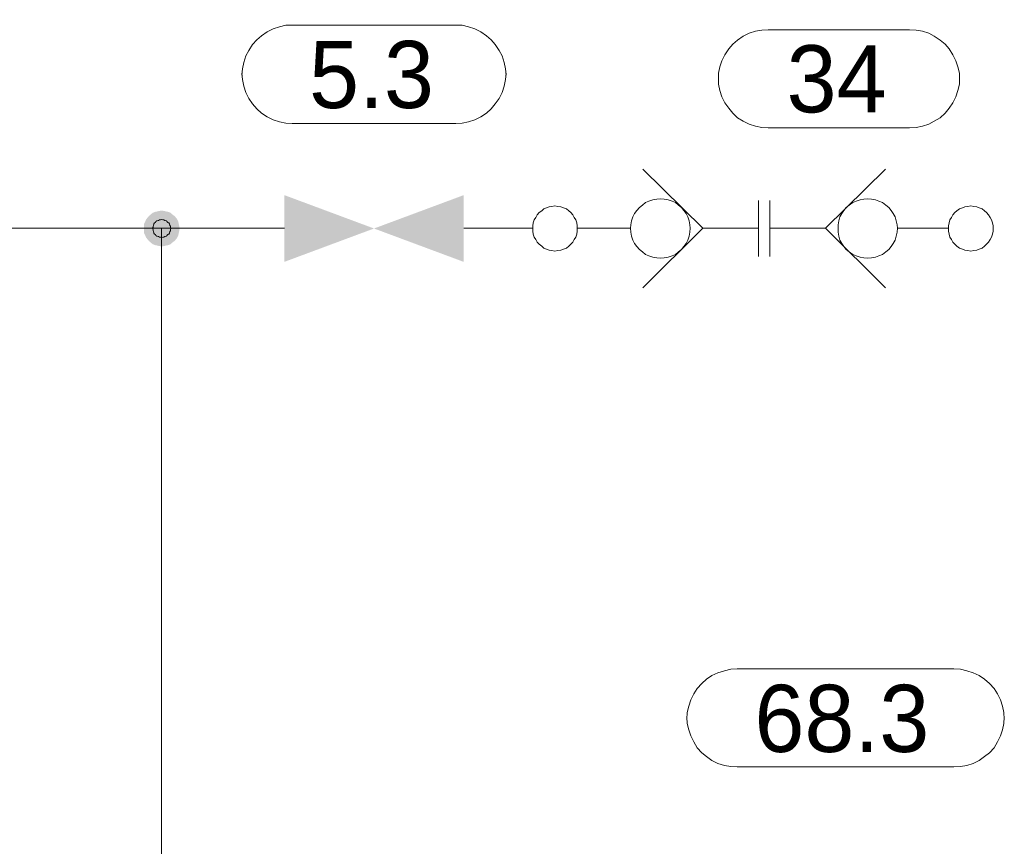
# Model space of a CAD drawing. Header units: millimetres. Extents: x 0 to 138, y 0 to 47.
# Tile 121 of 165: x 39.21 to 40.6, y 9.67 to 10.83. Entities that reach past the tile are written whole.
import ezdxf

# ---------------------------------------------------------------- set-up
doc = ezdxf.new("R2010")
doc.units = ezdxf.units.MM
for name, color, linetype in [('PDF_Geomertry', 7, 'Continuous'), ('PDF_Solid Fills', 7, 'Continuous'), ('PDF_Text', 7, 'Continuous')]:
    doc.layers.add(name, color=color, linetype=linetype)
doc.styles.add('PDF Arial', font='txt')

msp = doc.modelspace()

# ---------------------------------------------------------------- hatches: boundary and pattern name
at = {"layer": 'PDF_Solid Fills', "transparency": 33554559}
for points in [[(39.4099, 10.5415), (39.4035, 10.5651), (39.4071, 10.566)], [(39.4099, 10.5415), (39.4071, 10.566), (39.4099, 10.5665)], [(39.4099, 10.5415), (39.4099, 10.5665), (39.4132, 10.566)], [(39.4099, 10.5415), (39.4132, 10.566), (39.4168, 10.5651)], [(39.4099, 10.5415), (39.3868, 10.5507), (39.3882, 10.554)], [(39.4099, 10.5415), (39.3882, 10.554), (39.3904, 10.5568)], [(39.4099, 10.5415), (39.3904, 10.5568), (39.3924, 10.559)], [(39.4099, 10.5415), (39.3924, 10.559), (39.3946, 10.561)], [(39.4099, 10.5415), (39.3946, 10.561), (39.3974, 10.5632)], [(39.4099, 10.5415), (39.3974, 10.5632), (39.4007, 10.5646)], [(39.4099, 10.5415), (39.4007, 10.5646), (39.4035, 10.5651)], [(39.4099, 10.5415), (39.4168, 10.5651), (39.4196, 10.5646)], [(39.4099, 10.5415), (39.4196, 10.5646), (39.4229, 10.5632)], [(39.4099, 10.5415), (39.4229, 10.5632), (39.4251, 10.561)], [(39.4099, 10.5415), (39.4251, 10.561), (39.4279, 10.559)], [(39.4099, 10.5415), (39.4279, 10.559), (39.4299, 10.5568)], [(39.4099, 10.5415), (39.4299, 10.5568), (39.4321, 10.554)], [(39.4099, 10.5415), (39.4321, 10.554), (39.4335, 10.5507)], [(39.4099, 10.5415), (39.3849, 10.5415), (39.3854, 10.5443)], [(39.4099, 10.5415), (39.3854, 10.5382), (39.3849, 10.5415)], [(39.4099, 10.5415), (39.3854, 10.5479), (39.3868, 10.5507)], [(39.4099, 10.5415), (39.3854, 10.5443), (39.3854, 10.5479)], [(39.4099, 10.5415), (39.3854, 10.5346), (39.3854, 10.5382)], [(39.4099, 10.5415), (39.3868, 10.5318), (39.3854, 10.5346)], [(39.4099, 10.5415), (39.3882, 10.5285), (39.3868, 10.5318)], [(39.4099, 10.5415), (39.3904, 10.5257), (39.3882, 10.5285)], [(39.4099, 10.5415), (39.3924, 10.5235), (39.3904, 10.5257)], [(39.4099, 10.5415), (39.3946, 10.5215), (39.3924, 10.5235)], [(39.4099, 10.5415), (39.3974, 10.5193), (39.3946, 10.5215)], [(39.4099, 10.5415), (39.4007, 10.5179), (39.3974, 10.5193)], [(39.4099, 10.5415), (39.4035, 10.5174), (39.4007, 10.5179)], [(39.4099, 10.5415), (39.4071, 10.5165), (39.4035, 10.5174)], [(39.4099, 10.5415), (39.4099, 10.516), (39.4071, 10.5165)], [(39.4099, 10.5415), (39.4335, 10.5507), (39.434, 10.5479)], [(39.4099, 10.5415), (39.434, 10.5479), (39.4349, 10.5443)], [(39.4099, 10.5415), (39.4349, 10.5443), (39.4354, 10.5415)], [(39.4099, 10.5415), (39.4132, 10.5165), (39.4099, 10.516)], [(39.4099, 10.5415), (39.4168, 10.5174), (39.4132, 10.5165)], [(39.4099, 10.5415), (39.4196, 10.5179), (39.4168, 10.5174)], [(39.4099, 10.5415), (39.4229, 10.5193), (39.4196, 10.5179)], [(39.4099, 10.5415), (39.4251, 10.5215), (39.4229, 10.5193)], [(39.4099, 10.5415), (39.4279, 10.5235), (39.4251, 10.5215)], [(39.4099, 10.5415), (39.4299, 10.5257), (39.4279, 10.5235)], [(39.4099, 10.5415), (39.4321, 10.5285), (39.4299, 10.5257)], [(39.4099, 10.5415), (39.4335, 10.5318), (39.4321, 10.5285)], [(39.4099, 10.5415), (39.434, 10.5346), (39.4335, 10.5318)], [(39.4099, 10.5415), (39.4349, 10.5382), (39.434, 10.5346)], [(39.4099, 10.5415), (39.4354, 10.5415), (39.4349, 10.5382)]]:
    msp.add_hatch(color=256, dxfattribs=at).paths.add_polyline_path(points)

# ---------------------------------------------------------------- linework, layer by layer
at = {"layer": 'PDF_Geomertry', "lineweight": 15}
for points in [[(39.8237, 10.8271), (39.8326, 10.8271), (39.8418, 10.8249), (39.8507, 10.8221), (39.859, 10.8179), (39.8668, 10.8124), (39.8737, 10.8068), (39.8793, 10.7999), (39.8849, 10.7915), (39.889, 10.784), (39.8918, 10.7749), (39.8937, 10.766), (39.8946, 10.7568), (39.8946, 10.7596), (39.8937, 10.7507), (39.8918, 10.7415), (39.889, 10.7326), (39.8849, 10.7243), (39.8793, 10.7165), (39.8737, 10.7096), (39.8668, 10.7035), (39.859, 10.6985), (39.8507, 10.6943), (39.8418, 10.6915), (39.8326, 10.6896), (39.8237, 10.6888), (39.5938, 10.6888), (39.5849, 10.6896), (39.5757, 10.6915), (39.5668, 10.6943), (39.5585, 10.6985), (39.5507, 10.7035), (39.5437, 10.7096), (39.5376, 10.7165), (39.5326, 10.7243), (39.5285, 10.7326), (39.5257, 10.7415), (39.5238, 10.7507), (39.5229, 10.7596), (39.5229, 10.7568), (39.5238, 10.766), (39.5257, 10.7749), (39.5285, 10.784), (39.5326, 10.7915), (39.5376, 10.7999), (39.5437, 10.8068), (39.5507, 10.8124), (39.5585, 10.8179), (39.5668, 10.8221), (39.5757, 10.8249), (39.5849, 10.8271), (39.5938, 10.8271), (39.8237, 10.8271)], [(40.4618, 10.8207), (40.471, 10.8201), (40.4799, 10.8188), (40.489, 10.816), (40.4965, 10.8118), (40.5049, 10.8063), (40.5118, 10.8007), (40.5174, 10.7938), (40.5229, 10.7854), (40.5271, 10.7771), (40.5299, 10.7687), (40.5321, 10.7596), (40.5321, 10.7507), (40.5321, 10.7535), (40.5321, 10.7443), (40.5299, 10.7354), (40.5271, 10.7262), (40.5229, 10.7179), (40.5174, 10.7104), (40.5118, 10.7035), (40.5049, 10.6971), (40.4965, 10.6924), (40.489, 10.6882), (40.4799, 10.6854), (40.471, 10.6832), (40.4618, 10.6826), (40.2632, 10.6826), (40.2543, 10.6832), (40.2451, 10.6854), (40.2363, 10.6882), (40.2279, 10.6924), (40.2201, 10.6971), (40.2132, 10.7035), (40.2076, 10.7104), (40.2021, 10.7179), (40.1979, 10.7262), (40.1951, 10.7354), (40.1932, 10.7443), (40.1932, 10.7535), (40.1932, 10.7507), (40.1932, 10.7596), (40.1951, 10.7687), (40.1979, 10.7771), (40.2021, 10.7854), (40.2076, 10.7938), (40.2132, 10.8007), (40.2201, 10.8063), (40.2279, 10.8118), (40.2363, 10.816), (40.2451, 10.8188), (40.2543, 10.8201), (40.2632, 10.8207), (40.4618, 10.8207)], [(40.1535, 10.5415), (40.1529, 10.5465), (40.1521, 10.5521), (40.1501, 10.5576), (40.1479, 10.5624), (40.1446, 10.5665), (40.141, 10.5707), (40.1368, 10.5743), (40.1326, 10.5776), (40.1279, 10.5799), (40.1224, 10.5818), (40.1168, 10.5826), (40.1113, 10.5832), (40.1063, 10.5826), (40.1007, 10.5818), (40.0951, 10.5799), (40.0904, 10.5776), (40.0863, 10.5743), (40.0821, 10.5707), (40.0785, 10.5665), (40.0751, 10.5624), (40.0729, 10.5576), (40.071, 10.5521), (40.0701, 10.5465), (40.0696, 10.5415), (40.0701, 10.536), (40.071, 10.5304), (40.0729, 10.5249), (40.0751, 10.5201), (40.0785, 10.516), (40.0821, 10.5118), (40.0863, 10.5082), (40.0904, 10.5049), (40.0951, 10.5026), (40.1007, 10.5007), (40.1063, 10.4999), (40.1113, 10.4993), (40.1168, 10.4999), (40.1224, 10.5007), (40.1279, 10.5026), (40.1326, 10.5049), (40.1368, 10.5082), (40.141, 10.5118), (40.1446, 10.516), (40.1479, 10.5201), (40.1501, 10.5249), (40.1521, 10.5304), (40.1529, 10.536), (40.1535, 10.5415)], [(40.4451, 10.5415), (40.4446, 10.5465), (40.4432, 10.5521), (40.4418, 10.5576), (40.439, 10.5624), (40.4362, 10.5665), (40.4326, 10.5707), (40.4285, 10.5743), (40.4237, 10.5776), (40.4187, 10.5799), (40.414, 10.5818), (40.4085, 10.5826), (40.4029, 10.5832), (40.3974, 10.5826), (40.3924, 10.5818), (40.3868, 10.5799), (40.3821, 10.5776), (40.3771, 10.5743), (40.3729, 10.5707), (40.3696, 10.5665), (40.3668, 10.5624), (40.364, 10.5576), (40.3626, 10.5521), (40.3613, 10.5465), (40.3613, 10.5415), (40.3613, 10.536), (40.3626, 10.5304), (40.364, 10.5249), (40.3668, 10.5201), (40.3696, 10.516), (40.3729, 10.5118), (40.3771, 10.5082), (40.3821, 10.5049), (40.3868, 10.5026), (40.3924, 10.5007), (40.3974, 10.4999), (40.4029, 10.4993), (40.4085, 10.4999), (40.414, 10.5007), (40.4187, 10.5026), (40.4237, 10.5049), (40.4285, 10.5082), (40.4326, 10.5118), (40.4362, 10.516), (40.439, 10.5201), (40.4418, 10.5249), (40.4432, 10.5304), (40.4446, 10.536), (40.4451, 10.5415)], [(39.9946, 10.5415), (39.9946, 10.5451), (39.9938, 10.5493), (39.9924, 10.5535), (39.9904, 10.5568), (39.9882, 10.5604), (39.9854, 10.5638), (39.9826, 10.566), (39.9793, 10.5688), (39.9751, 10.5701), (39.9715, 10.5715), (39.9674, 10.5721), (39.9632, 10.5729), (39.959, 10.5721), (39.9549, 10.5715), (39.9515, 10.5701), (39.9474, 10.5688), (39.9446, 10.566), (39.941, 10.5638), (39.9382, 10.5604), (39.9362, 10.5568), (39.934, 10.5535), (39.9326, 10.5493), (39.9321, 10.5451), (39.9321, 10.5415), (39.9321, 10.5374), (39.9326, 10.5332), (39.934, 10.529), (39.9362, 10.5257), (39.9382, 10.5221), (39.941, 10.5193), (39.9446, 10.5165), (39.9474, 10.5138), (39.9515, 10.5124), (39.9549, 10.511), (39.959, 10.5104), (39.9632, 10.5096), (39.9674, 10.5104), (39.9715, 10.511), (39.9751, 10.5124), (39.9793, 10.5138), (39.9826, 10.5165), (39.9854, 10.5193), (39.9882, 10.5221), (39.9904, 10.5257), (39.9924, 10.529), (39.9938, 10.5332), (39.9946, 10.5374), (39.9946, 10.5415)], [(40.5793, 10.5415), (40.5793, 10.5451), (40.5785, 10.5493), (40.5771, 10.5535), (40.5751, 10.5568), (40.5729, 10.5604), (40.5701, 10.5638), (40.5674, 10.566), (40.564, 10.5688), (40.5599, 10.5701), (40.5563, 10.5715), (40.5521, 10.5721), (40.5479, 10.5729), (40.5437, 10.5721), (40.5396, 10.5715), (40.5363, 10.5701), (40.5321, 10.5688), (40.5285, 10.566), (40.5257, 10.5638), (40.5229, 10.5604), (40.521, 10.5568), (40.5187, 10.5535), (40.5174, 10.5493), (40.5168, 10.5451), (40.5168, 10.5415), (40.5168, 10.5374), (40.5174, 10.5332), (40.5187, 10.529), (40.521, 10.5257), (40.5229, 10.5221), (40.5257, 10.5193), (40.5285, 10.5165), (40.5321, 10.5138), (40.5363, 10.5124), (40.5396, 10.511), (40.5437, 10.5104), (40.5479, 10.5096), (40.5521, 10.5104), (40.5563, 10.511), (40.5599, 10.5124), (40.564, 10.5138), (40.5674, 10.5165), (40.5701, 10.5193), (40.5729, 10.5221), (40.5751, 10.5257), (40.5771, 10.529), (40.5785, 10.5332), (40.5793, 10.5374), (40.5793, 10.5415)], [(40.5243, 9.9221), (40.5335, 9.9215), (40.5424, 9.9193), (40.5515, 9.9165), (40.5599, 9.9124), (40.5674, 9.9076), (40.5743, 9.9013), (40.5807, 9.8943), (40.5854, 9.8868), (40.5896, 9.8785), (40.5924, 9.8693), (40.5946, 9.8604), (40.5951, 9.8512), (40.5951, 9.854), (40.5946, 9.8451), (40.5924, 9.836), (40.5896, 9.8276), (40.5854, 9.8193), (40.5807, 9.811), (40.5743, 9.804), (40.5674, 9.7985), (40.5599, 9.7929), (40.5515, 9.7887), (40.5424, 9.786), (40.5335, 9.7846), (40.5243, 9.784), (40.2196, 9.784), (40.2104, 9.7846), (40.2015, 9.786), (40.1924, 9.7887), (40.184, 9.7929), (40.1765, 9.7985), (40.1696, 9.804), (40.1632, 9.811), (40.1585, 9.8193), (40.1543, 9.8276), (40.1515, 9.836), (40.1493, 9.8451), (40.1488, 9.854), (40.1488, 9.8512), (40.1493, 9.8604), (40.1515, 9.8693), (40.1543, 9.8785), (40.1585, 9.8868), (40.1632, 9.8943), (40.1696, 9.9013), (40.1765, 9.9076), (40.184, 9.9124), (40.1924, 9.9165), (40.2015, 9.9193), (40.2104, 9.9215), (40.2196, 9.9221), (40.5243, 9.9221)]]:
    msp.add_lwpolyline(points, close=True, dxfattribs=at)
for points in [[(40.0868, 10.4576), (40.171, 10.5415), (40.0868, 10.6249)], [(40.4279, 10.6249), (40.3438, 10.5415), (40.4279, 10.4576)], [(40.2493, 10.5804), (40.2493, 10.5021)], [(40.2654, 10.5021), (40.2654, 10.5804)], [(39.4099, 8.8757), (39.4099, 10.5415), (36.059, 10.5415), (36.059, 5.5563), (36.059, 4.861), (36.059, 4.8368)], [(39.5826, 10.5415), (39.4099, 10.5415)], [(39.9321, 10.5415), (39.8349, 10.5415)], [(40.0696, 10.5415), (40.0451, 10.5415), (39.9946, 10.5415)], [(40.171, 10.5415), (40.2493, 10.5415)], [(40.3438, 10.5415), (40.2654, 10.5415)], [(40.4451, 10.5415), (40.4696, 10.5415), (40.5168, 10.5415)]]:
    msp.add_lwpolyline(points, dxfattribs=at)
at = {"layer": 'PDF_Geomertry', "lineweight": 0}
msp.add_lwpolyline([(39.3974, 10.5415), (39.3979, 10.5396), (39.3979, 10.5382), (39.3988, 10.5368), (39.3993, 10.5346), (39.4001, 10.5332), (39.4015, 10.5326), (39.4021, 10.5313), (39.4035, 10.5304), (39.4057, 10.5299), (39.4071, 10.529), (39.4085, 10.529), (39.4099, 10.5285), (39.4118, 10.529), (39.4132, 10.529), (39.4146, 10.5299), (39.4168, 10.5304), (39.4174, 10.5313), (39.4187, 10.5326), (39.4201, 10.5332), (39.421, 10.5346), (39.4215, 10.5368), (39.4224, 10.5382), (39.4224, 10.5396), (39.4229, 10.5415), (39.4224, 10.5429), (39.4224, 10.5443), (39.4215, 10.5457), (39.421, 10.5479), (39.4201, 10.5493), (39.4187, 10.5499), (39.4174, 10.5513), (39.4168, 10.5521), (39.4146, 10.5526), (39.4132, 10.5535), (39.4118, 10.5535), (39.4099, 10.554), (39.4085, 10.5535), (39.4071, 10.5535), (39.4057, 10.5526), (39.4035, 10.5521), (39.4021, 10.5513), (39.4015, 10.5499), (39.4001, 10.5493), (39.3993, 10.5479), (39.3988, 10.5457), (39.3979, 10.5443), (39.3979, 10.5429), (39.3974, 10.5415)], close=True, dxfattribs=at)
at = {"layer": 'PDF_Solid Fills', "transparency": 33554559}
msp.add_solid([(39.5826, 10.5882), (39.8349, 10.4943), (39.5826, 10.4943), (39.8349, 10.5882)], dxfattribs=at)

# ---------------------------------------------------------------- texts
at = {"layer": 'PDF_Text', "char_height": 0.09445, "attachment_point": 7, "style": 'PDF Arial'}
for s, insert in [('5.3', (39.6174, 10.7093)), ('34', (40.289, 10.7032)), ('68.3', (40.2438, 9.8037))]:
    msp.add_mtext(s, dxfattribs=dict(at, insert=insert))

doc.saveas('drawing.dxf')
